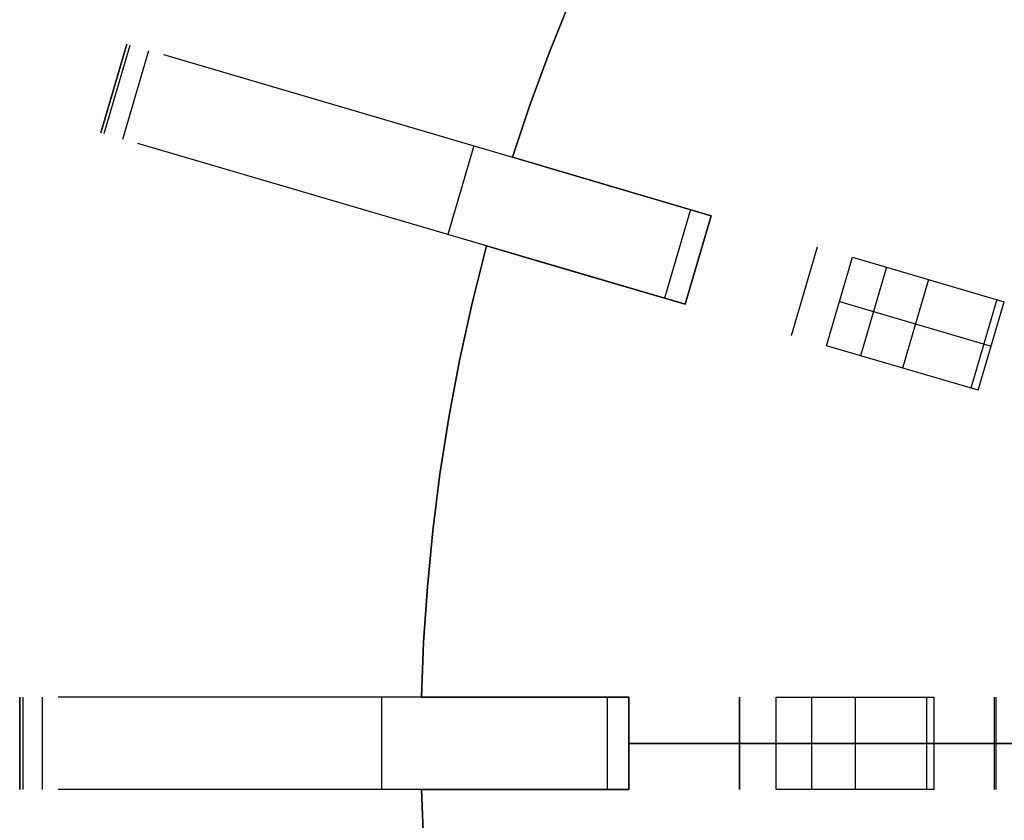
# Model space of a CAD drawing. Header units: millimetres. Extents: x 453 to 1057, y -213 to 387.
# Tile 5 of 17: x 453 to 581, y 77 to 181. Entities that reach past the tile are written whole.
import ezdxf

# ---------------------------------------------------------------- set-up
doc = ezdxf.new("R2010")
doc.units = ezdxf.units.MM

msp = doc.modelspace()

# ---------------------------------------------------------------- linework, layer by layer
at = {"extrusion": (0.3027035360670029, 0.9074515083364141, 0.2913800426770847)}
msp.add_lwpolyline([(-542.4808168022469, -108.0187130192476), (-400.2330828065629, -232.2729171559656)], dxfattribs=at)
at = {"extrusion": (0.3027035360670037, 0.9074515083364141, 0.2913800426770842)}
msp.add_lwpolyline([(-541.000868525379, -106.3244501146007), (-398.7531345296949, -230.5786542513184)], dxfattribs=at)
at = {"extrusion": (0.3027035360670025, 0.9074515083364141, 0.2913800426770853)}
msp.add_lwpolyline([(-397.2731862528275, -228.8843913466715), (-539.5209202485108, -104.6301872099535)], dxfattribs=at)
for points in [[(541.5332042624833, 217.0809732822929), (537.6368645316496, 210.4587848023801), (533.9782326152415, 203.7812812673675), (530.556272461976, 197.0599885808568), (527.3692841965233, 190.3061339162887), (524.4149437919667, 183.530604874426), (521.6903449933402, 176.7439134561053), (519.1920429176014, 169.9561648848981), (516.9160987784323, 163.1770312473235)], [(541.5332042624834, 217.0809732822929), (537.6368645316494, 210.4587848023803), (533.9782326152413, 203.7812812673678), (530.5562724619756, 197.0599885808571), (527.3692841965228, 190.3061339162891), (524.4149437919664, 183.5306048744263), (521.6903449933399, 176.7439134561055), (519.1920429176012, 169.9561648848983), (516.9160987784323, 163.1770312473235)], [(516.9160987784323, 163.1770312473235), (519.1920429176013, 169.9561648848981), (521.69034499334, 176.7439134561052), (524.4149437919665, 183.5306048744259), (527.369284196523, 190.3061339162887), (530.5562724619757, 197.0599885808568), (533.9782326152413, 203.7812812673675), (537.6368645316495, 210.4587848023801), (541.5332042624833, 217.0809732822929)], [(541.5332042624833, 217.0809732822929), (537.6368645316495, 210.4587848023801), (533.9782326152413, 203.7812812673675), (530.5562724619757, 197.0599885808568), (527.369284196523, 190.3061339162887), (524.4149437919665, 183.530604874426), (521.69034499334, 176.7439134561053), (519.1920429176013, 169.9561648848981), (516.9160987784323, 163.1770312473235)], [(516.9160987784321, 163.1770312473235), (519.1920429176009, 169.9561648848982), (521.6903449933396, 176.7439134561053), (524.414943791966, 183.530604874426), (527.3692841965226, 190.3061339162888), (530.5562724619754, 197.0599885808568), (533.9782326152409, 203.7812812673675), (537.6368645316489, 210.4587848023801), (541.533204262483, 217.0809732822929)], [(516.9160987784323, 163.1770312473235), (519.1920429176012, 169.9561648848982), (521.6903449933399, 176.7439134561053), (524.4149437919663, 183.530604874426), (527.3692841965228, 190.3061339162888), (530.5562724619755, 197.0599885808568), (533.978232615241, 203.7812812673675), (537.6368645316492, 210.4587848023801), (541.5332042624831, 217.0809732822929)], [(463.4222959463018, 166.3776235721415), (466.8030866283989, 177.8915392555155)], [(463.4222959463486, 166.3776235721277), (466.8030866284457, 177.8915392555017)], [(466.8030866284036, 177.8915392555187), (463.4222959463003, 166.3776235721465)], [(466.8030866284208, 177.8915392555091), (463.4222959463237, 166.3776235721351)], [(463.8404922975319, 166.2548300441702), (467.221282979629, 177.7687457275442)], [(466.267611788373, 165.5421634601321), (469.64840247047, 177.0560791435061)], [(542.7533156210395, 155.5905398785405), (471.5951954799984, 176.4844491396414)], [(539.3725249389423, 144.0766241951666), (468.2144047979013, 164.9705334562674)], [(511.902508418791, 164.6491542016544), (508.5217177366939, 153.1352385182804)], [(516.9160987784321, 163.1770312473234), (528.360921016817, 159.8165282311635)], [(528.3609210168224, 159.816528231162), (516.9160987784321, 163.1770312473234)], [(516.9160987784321, 163.1770312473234), (528.3609210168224, 159.8165282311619)], [(528.360921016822, 159.816528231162), (516.9160987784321, 163.1770312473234)], [(528.360921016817, 159.8165282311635), (542.7533156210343, 155.5905398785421)], [(542.7533156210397, 155.5905398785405), (528.3609210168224, 159.816528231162)], [(528.3609210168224, 159.8165282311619), (542.7533156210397, 155.5905398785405)], [(542.7533156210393, 155.5905398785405), (528.360921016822, 159.816528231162)], [(540.0670063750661, 156.3793114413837), (536.686215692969, 144.8653957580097)], [(539.3725249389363, 144.0766241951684), (542.7533156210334, 155.5905398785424)], [(539.3725249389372, 144.0766241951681), (542.7533156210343, 155.5905398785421)], [(539.3725249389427, 144.0766241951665), (542.7533156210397, 155.5905398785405)], [(539.3725249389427, 144.0766241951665), (542.7533156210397, 155.5905398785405)], [(539.3725249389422, 144.0766241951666), (542.7533156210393, 155.5905398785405)], [(539.3725249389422, 144.0766241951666), (542.7533156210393, 155.5905398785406)], [(542.7533156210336, 155.5905398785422), (539.3725249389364, 144.0766241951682)], [(542.7533156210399, 155.5905398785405), (539.3725249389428, 144.0766241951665)], [(542.7533156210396, 155.5905398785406), (539.3725249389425, 144.0766241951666)], [(513.5353080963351, 151.6631155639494), (511.6624812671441, 144.2114365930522), (510.0333186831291, 136.7736561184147), (508.6435787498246, 129.360541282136), (507.4884671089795, 121.9823855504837), (506.5626862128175, 114.6489807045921), (505.8604857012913, 107.3695940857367), (505.3757130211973, 100.1529509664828), (505.1018637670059, 93.00722186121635)], [(513.5353080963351, 151.6631155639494), (511.6624812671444, 144.2114365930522), (510.0333186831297, 136.7736561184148), (508.6435787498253, 129.3605412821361), (507.4884671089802, 121.9823855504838), (506.5626862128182, 114.6489807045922), (505.860485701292, 107.3695940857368), (505.3757130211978, 100.1529509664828), (505.1018637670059, 93.00722186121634)], [(505.1018637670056, 93.00722186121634), (505.3757130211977, 100.1529509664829), (505.860485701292, 107.3695940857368), (506.5626862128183, 114.6489807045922), (507.4884671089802, 121.9823855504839), (508.6435787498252, 129.3605412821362), (510.0333186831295, 136.7736561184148), (511.6624812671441, 144.2114365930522), (513.5353080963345, 151.6631155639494)], [(513.5353080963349, 151.6631155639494), (511.6624812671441, 144.2114365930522), (510.0333186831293, 136.7736561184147), (508.643578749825, 129.3605412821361), (507.4884671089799, 121.9823855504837), (506.5626862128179, 114.6489807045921), (505.8604857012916, 107.3695940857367), (505.3757130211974, 100.1529509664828), (505.1018637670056, 93.00722186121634)], [(505.1018637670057, 93.00722186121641), (505.3757130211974, 100.1529509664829), (505.8604857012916, 107.3695940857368), (506.5626862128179, 114.6489807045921), (507.4884671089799, 121.9823855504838), (508.643578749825, 129.3605412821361), (510.0333186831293, 136.7736561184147), (511.6624812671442, 144.2114365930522), (513.5353080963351, 151.6631155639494)], [(505.1018637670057, 93.00722186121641), (505.3757130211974, 100.1529509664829), (505.8604857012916, 107.3695940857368), (506.5626862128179, 114.6489807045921), (507.4884671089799, 121.9823855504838), (508.6435787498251, 129.3605412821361), (510.0333186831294, 136.7736561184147), (511.6624812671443, 144.2114365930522), (513.5353080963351, 151.6631155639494)], [(524.9801303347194, 148.3026125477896), (513.535308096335, 151.6631155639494)], [(513.535308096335, 151.6631155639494), (524.9801303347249, 148.302612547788)], [(524.9801303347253, 148.3026125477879), (513.535308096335, 151.6631155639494)], [(513.535308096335, 151.6631155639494), (524.9801303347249, 148.302612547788)], [(553.2029431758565, 140.0156469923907), (556.5837338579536, 151.5295626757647)], [(557.7390353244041, 138.6837301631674), (561.1198260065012, 150.1976458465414)], [(561.1198260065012, 150.1976458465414), (580.8415875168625, 144.4068141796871)], [(565.5515545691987, 148.8963729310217), (562.1707638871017, 137.3824572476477)], [(539.3725249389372, 144.0766241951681), (524.9801303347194, 148.3026125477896)], [(524.9801303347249, 148.302612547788), (539.3725249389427, 144.0766241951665)], [(539.3725249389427, 144.0766241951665), (524.9801303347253, 148.3026125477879)], [(524.9801303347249, 148.302612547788), (539.3725249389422, 144.0766241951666)], [(570.9807067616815, 147.3022300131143), (567.5999160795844, 135.7883143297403)], [(579.8850936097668, 144.6876661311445), (576.5043029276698, 133.1737504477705)], [(559.4294306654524, 144.4406880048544), (579.1511921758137, 138.6498563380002)], [(577.460796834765, 132.8928984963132), (580.8415875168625, 144.4068141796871)], [(577.460796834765, 132.8928984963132), (557.7390353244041, 138.6837301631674)], [(452.873224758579, 81.00722186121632), (452.873224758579, 93.00722186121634)], [(452.8732247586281, 81.00722186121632), (452.8732247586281, 93.00722186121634)], [(452.8732247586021, 93.00722186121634), (452.8732247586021, 81.00722186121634)], [(453.3090761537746, 81.00722186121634), (453.3090761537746, 93.00722186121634)], [(455.838661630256, 81.00722186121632), (455.838661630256, 93.00722186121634)], [(532.029853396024, 93.00722186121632), (457.8676426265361, 93.00722186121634)], [(499.8766140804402, 93.00722186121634), (499.8766140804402, 81.00722186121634)], [(505.1018637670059, 93.00722186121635), (517.0298533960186, 93.00722186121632)], [(517.029853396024, 93.00722186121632), (505.1018637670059, 93.00722186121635)], [(517.0298533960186, 93.00722186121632), (532.0298533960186, 93.00722186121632)], [(517.0298533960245, 93.00722186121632), (532.0298533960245, 93.00722186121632)], [(532.029853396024, 93.00722186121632), (517.029853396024, 93.00722186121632)], [(529.2301359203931, 93.00722186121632), (529.2301359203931, 81.00722186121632)], [(532.0298533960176, 81.00722186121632), (532.0298533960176, 93.00722186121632)], [(532.0298533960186, 81.00722186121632), (532.0298533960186, 93.00722186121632)], [(532.029853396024, 81.00722186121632), (532.029853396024, 93.00722186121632)], [(532.0298533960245, 81.00722186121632), (532.0298533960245, 93.00722186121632)], [(532.029853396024, 81.00722186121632), (532.029853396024, 93.00722186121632)], [(532.029853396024, 81.00722186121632), (532.029853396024, 93.00722186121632)], [(532.0298533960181, 93.00722186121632), (532.0298533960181, 81.00722186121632)], [(532.0298533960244, 93.00722186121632), (532.0298533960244, 81.00722186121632)], [(532.0298533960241, 93.00722186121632), (532.0298533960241, 81.00722186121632)], [(546.4441520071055, 81.00722186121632), (546.4441520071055, 93.00722186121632)], [(546.4441520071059, 93.00722186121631), (546.4441520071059, 81.00722186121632)], [(551.1717448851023, 93.00722186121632), (571.7261022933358, 93.00722186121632)], [(551.1717448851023, 81.00722186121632), (551.1717448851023, 93.00722186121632)], [(555.790568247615, 93.00722186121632), (555.790568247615, 81.00722186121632)], [(561.448923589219, 93.00722186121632), (561.448923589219, 81.00722186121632)], [(570.7292279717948, 93.00722186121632), (570.7292279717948, 81.00722186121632)], [(571.7261022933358, 81.00722186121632), (571.7261022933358, 93.00722186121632)], [(579.5512830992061, 81.00722186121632), (579.5512830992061, 93.00722186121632)], [(579.7261022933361, 93.00722186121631), (579.7261022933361, 81.00722186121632)], [(745.0298533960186, 87.00722186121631), (532.029853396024, 87.00722186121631)], [(532.0298533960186, 87.0072218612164), (630.0298533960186, 87.0072218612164)], [(532.029853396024, 87.00722186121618), (630.0298533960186, 87.00722186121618)], [(745.0298533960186, 87.00722186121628), (532.0298533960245, 87.00722186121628)], [(551.1717448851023, 87.00722186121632), (571.7261022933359, 87.00722186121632)], [(532.029853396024, 81.00722186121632), (457.8676426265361, 81.00722186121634)], [(505.1018637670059, 81.00722186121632), (505.4042801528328, 73.32975195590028), (505.9365750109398, 65.73426571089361), (506.6916451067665, 58.22989912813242), (507.6619902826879, 50.82517798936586), (508.8397689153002, 43.52800494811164), (510.2168526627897, 36.34565188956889), (511.7848800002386, 29.28475727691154), (513.5353080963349, 22.35132815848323)], [(505.1018637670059, 81.00722186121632), (505.404280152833, 73.32975195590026), (505.9365750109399, 65.73426571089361), (506.6916451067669, 58.22989912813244), (507.6619902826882, 50.82517798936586), (508.8397689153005, 43.52800494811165), (510.2168526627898, 36.34565188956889), (511.7848800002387, 29.28475727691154), (513.5353080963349, 22.35132815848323)], [(513.5353080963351, 22.35132815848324), (511.7848800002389, 29.28475727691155), (510.2168526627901, 36.34565188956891), (508.8397689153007, 43.52800494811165), (507.6619902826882, 50.82517798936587), (506.6916451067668, 58.22989912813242), (505.9365750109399, 65.73426571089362), (505.4042801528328, 73.32975195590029), (505.1018637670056, 81.00722186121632)], [(505.1018637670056, 81.00722186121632), (505.4042801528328, 73.32975195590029), (505.9365750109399, 65.73426571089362), (506.6916451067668, 58.22989912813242), (507.6619902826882, 50.82517798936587), (508.8397689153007, 43.52800494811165), (510.2168526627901, 36.34565188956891), (511.7848800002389, 29.28475727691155), (513.5353080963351, 22.35132815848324)], [(517.0298533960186, 81.00722186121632), (505.1018637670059, 81.00722186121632)], [(505.1018637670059, 81.00722186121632), (517.029853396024, 81.00722186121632)], [(513.5353080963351, 22.35132815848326), (511.7848800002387, 29.28475727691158), (510.2168526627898, 36.34565188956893), (508.8397689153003, 43.52800494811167), (507.6619902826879, 50.82517798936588), (506.6916451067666, 58.22989912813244), (505.9365750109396, 65.73426571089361), (505.4042801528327, 73.32975195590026), (505.1018637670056, 81.00722186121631)], [(513.535308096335, 22.35132815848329), (511.7848800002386, 29.28475727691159), (510.2168526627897, 36.34565188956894), (508.8397689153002, 43.52800494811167), (507.6619902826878, 50.82517798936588), (506.6916451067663, 58.22989912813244), (505.9365750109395, 65.73426571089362), (505.4042801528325, 73.32975195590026), (505.1018637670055, 81.00722186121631)], [(532.0298533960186, 81.00722186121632), (517.0298533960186, 81.00722186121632)], [(532.0298533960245, 81.00722186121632), (517.0298533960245, 81.00722186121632)], [(517.029853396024, 81.00722186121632), (532.029853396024, 81.00722186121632)], [(571.7261022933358, 81.00722186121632), (551.1717448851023, 81.00722186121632)]]:
    msp.add_lwpolyline(points)
at = {"extrusion": (0.2461013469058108, 0.9240420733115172, 0.2925412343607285)}
msp.add_lwpolyline([(-496.7320266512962, -239.8136105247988), (-570.4199517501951, -158.8739883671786)], dxfattribs=at)
at = {"extrusion": (0.2461013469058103, 0.9240420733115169, 0.2925412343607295)}
msp.add_lwpolyline([(-494.8964793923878, -238.1425171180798), (-568.5844044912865, -157.2028949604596)], dxfattribs=at)
at = {"extrusion": (0.2461013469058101, 0.924042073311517, 0.2925412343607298)}
msp.add_lwpolyline([(-566.7488572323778, -155.5318015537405), (-493.0609321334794, -236.4714237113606)], dxfattribs=at)
at = {"extrusion": (0.01978584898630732, 0.99366241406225, -0.1106504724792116)}
msp.add_lwpolyline([(-560.042817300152, -262.5839090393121), (-600.5239442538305, -487.5360027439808)], dxfattribs=at)
at = {"extrusion": (1, 0, 0)}
for points in [[(177.8915392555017, -126.8624881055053), (177.8915392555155, -244.7734377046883)], [(172.1345814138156, -126.8624881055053), (172.1345814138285, -244.7734377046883)], [(166.3776235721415, -244.7734377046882), (166.3776235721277, -126.8624881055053)], [(163.1770312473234, -160), (163.1770312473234, -172)], [(163.1770312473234, -242), (163.1770312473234, -254)], [(155.5905398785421, -159.9999999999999), (155.5905398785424, -143)], [(155.5905398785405, -242.0000000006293), (155.5905398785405, -172.0000000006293)], [(155.5905398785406, -288.0000000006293), (155.5905398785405, -254.0000000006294)], [(152.8610114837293, -51.10142498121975), (152.8610114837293, -133.3116330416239)], [(152.8610114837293, -333.5801829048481), (152.8610114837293, -504.1367812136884)], [(151.6631155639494, -160), (151.6631155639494, -172)], [(151.6631155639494, -242), (151.6631155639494, -254)], [(149.8335820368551, -160), (149.8335820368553, -143)], [(149.8335820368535, -242.0000000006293), (149.8335820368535, -172.0000000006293)], [(149.8335820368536, -288.0000000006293), (149.8335820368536, -254.0000000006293)], [(144.0766241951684, -143), (144.0766241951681, -159.9999999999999)], [(144.0766241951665, -172.0000000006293), (144.0766241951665, -242.0000000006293)], [(144.0766241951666, -254.0000000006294), (144.0766241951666, -288.0000000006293)], [(141.3470958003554, -51.10142498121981), (141.3470958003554, -133.3116330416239)], [(141.3470958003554, -333.580182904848), (141.3470958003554, -504.1367812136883)], [(93.00722186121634, -126.8624881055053), (93.00722186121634, -244.7734377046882)], [(93.00722186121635, -160), (93.00722186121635, -172)], [(93.00722186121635, -242), (93.00722186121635, -254)], [(93.00722186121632, -159.9999999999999), (93.00722186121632, -142.9999999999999)], [(93.00722186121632, -242.0000000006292), (93.00722186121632, -172.0000000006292)], [(93.00722186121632, -288.0000000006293), (93.00722186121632, -254.0000000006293)], [(93.00722186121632, -51.10142498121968), (93.00722186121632, -133.3116330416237)], [(93.00722186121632, -333.5801829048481), (93.00722186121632, -504.1367812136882)], [(87.00722186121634, -126.8624881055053), (87.00722186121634, -244.7734377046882)], [(87.00722186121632, -159.9999999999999), (87.00722186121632, -142.9999999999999)], [(87.00722186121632, -242.0000000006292), (87.00722186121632, -172.0000000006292)], [(87.00722186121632, -288.0000000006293), (87.00722186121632, -254.0000000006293)], [(81.00722186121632, -244.7734377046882), (81.00722186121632, -126.8624881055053)], [(81.00722186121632, -160), (81.00722186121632, -172)], [(81.00722186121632, -242), (81.00722186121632, -254)], [(81.00722186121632, -142.9999999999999), (81.00722186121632, -159.9999999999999)], [(81.00722186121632, -172.0000000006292), (81.00722186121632, -242.0000000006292)], [(81.00722186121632, -254.0000000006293), (81.00722186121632, -288.0000000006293)], [(81.00722186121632, -51.1014249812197), (81.00722186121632, -133.3116330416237)], [(81.00722186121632, -333.5801829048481), (81.00722186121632, -504.1367812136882)]]:
    msp.add_lwpolyline(points, dxfattribs=at)
at = {"extrusion": (0.2817325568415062, 0.959492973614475, 3.693934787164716e-14)}
msp.add_lwpolyline([(-397.7764434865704, -244.7734377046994), (-397.7808417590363, -245.0386791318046), (-397.7940317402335, -245.3036289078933), (-397.8159989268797, -245.5679957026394), (-397.8467191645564, -245.8314888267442), (-397.88615867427, -246.0938185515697), (-397.9342740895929, -246.3546964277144), (-397.9910125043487, -246.6138356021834), (-398.0563115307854, -246.8709511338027), (-398.1300993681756, -247.1257603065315), (-398.2122948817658, -247.3779829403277)], dxfattribs=at)
at = {"extrusion": (0.2817325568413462, 0.959492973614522, 3.288548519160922e-14)}
msp.add_lwpolyline([(-400.7418803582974, -120.6453204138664), (-400.532025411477, -120.8212896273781), (-400.3283166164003, -121.0043387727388), (-400.1309927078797, -121.194253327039), (-399.9402849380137, -121.3908107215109), (-399.7564168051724, -121.5937806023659), (-399.5796037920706, -121.8029251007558), (-399.410053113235, -122.0179991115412), (-399.2479634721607, -122.2387505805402), (-399.0935248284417, -122.4649207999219), (-398.9469181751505, -122.6962447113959), (-398.8083153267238, -122.9324512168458), (-398.6778787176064, -123.1732634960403), (-398.5557612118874, -123.4183993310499), (-398.4421059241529, -123.6675714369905), (-398.3370460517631, -123.9204877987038), (-398.2407047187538, -124.1768520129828), (-398.1531948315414, -124.4363636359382), (-398.0746189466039, -124.6987185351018), (-398.00506915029, -124.9636092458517), (-397.9446269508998, -125.2307253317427), (-397.8933631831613, -125.4997537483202), (-397.851337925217, -125.7703792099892), (-397.8186004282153, -126.0422845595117), (-397.795189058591, -126.3151511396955), (-397.781131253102, -126.5886591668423), (-397.7764434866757, -126.8624881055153)], dxfattribs=at)
at = {"extrusion": (0.02877380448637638, 0.9957845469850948, -0.08709307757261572)}
msp.add_lwpolyline([(-461.8917566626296, -229.7867009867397), (-551.9748049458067, -501.3023122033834)], dxfattribs=at)
at = {"extrusion": (0.1673213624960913, 0.9757366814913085, 0.1412143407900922)}
msp.add_lwpolyline([(-578.767067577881, -35.22309415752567), (-432.9666485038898, -155.2887548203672)], dxfattribs=at)
at = {"extrusion": (0.2817325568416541, 0.9594929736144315, -7.977181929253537e-17)}
msp.add_lwpolyline([(-397.7764434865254, -244.7734377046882), (-397.7808417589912, -245.0386791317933), (-397.7940317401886, -245.3036289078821), (-397.8159989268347, -245.5679957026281), (-397.8467191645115, -245.831488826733), (-397.886158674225, -246.0938185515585), (-397.9342740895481, -246.3546964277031), (-397.9910125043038, -246.6138356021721), (-398.0563115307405, -246.8709511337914), (-398.1300993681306, -247.1257603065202), (-398.2122948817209, -247.3779829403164)], dxfattribs=at)
at = {"extrusion": (0.2817325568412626, 0.9594929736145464, -1.07671064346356e-14)}
msp.add_lwpolyline([(-400.7418803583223, -120.6453204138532), (-400.532025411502, -120.8212896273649), (-400.3283166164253, -121.0043387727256), (-400.1309927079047, -121.1942533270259), (-399.9402849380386, -121.3908107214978), (-399.7564168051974, -121.5937806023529), (-399.5796037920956, -121.8029251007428), (-399.4100531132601, -122.0179991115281), (-399.2479634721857, -122.2387505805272), (-399.0935248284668, -122.4649207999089), (-398.9469181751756, -122.6962447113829), (-398.8083153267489, -122.9324512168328), (-398.6778787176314, -123.1732634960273), (-398.5557612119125, -123.4183993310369), (-398.442105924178, -123.6675714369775), (-398.3370460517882, -123.9204877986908), (-398.2407047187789, -124.1768520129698), (-398.1531948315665, -124.4363636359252), (-398.074618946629, -124.6987185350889), (-398.0050691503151, -124.9636092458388), (-397.9446269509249, -125.2307253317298), (-397.8933631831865, -125.4997537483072), (-397.8513379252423, -125.7703792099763), (-397.8186004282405, -126.0422845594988), (-397.7951890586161, -126.3151511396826), (-397.7811312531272, -126.5886591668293), (-397.7764434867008, -126.8624881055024)], dxfattribs=at)
at = {"extrusion": (0.02877380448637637, 0.9957845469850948, -0.08709307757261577)}
msp.add_lwpolyline([(-460.3683480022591, -230.2921352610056), (-550.4513962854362, -501.8077464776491)], dxfattribs=at)
at = {"extrusion": (0.1673213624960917, 0.9757366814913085, 0.1412143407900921)}
msp.add_lwpolyline([(-578.0740037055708, -34.3814796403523), (-432.2735846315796, -154.4471403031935)], dxfattribs=at)
at = {"extrusion": (0.2817325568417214, 0.9594929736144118, 2.28026072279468e-14)}
msp.add_lwpolyline([(-398.2122948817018, -247.3779829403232), (-398.1300993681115, -247.125760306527), (-398.0563115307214, -246.8709511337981), (-397.9910125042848, -246.6138356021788), (-397.934274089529, -246.3546964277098), (-397.8861586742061, -246.0938185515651), (-397.8467191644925, -245.8314888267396), (-397.8159989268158, -245.5679957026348), (-397.7940317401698, -245.3036289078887), (-397.7808417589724, -245.0386791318), (-397.7764434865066, -244.7734377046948)], dxfattribs=at)
at = {"extrusion": (0.2817325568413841, 0.9594929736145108, 2.685232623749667e-14)}
msp.add_lwpolyline([(-397.7764434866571, -126.8624881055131), (-397.781131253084, -126.58865916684), (-397.7951890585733, -126.3151511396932), (-397.8186004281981, -126.0422845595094), (-397.8513379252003, -125.7703792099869), (-397.8933631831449, -125.4997537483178), (-397.9446269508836, -125.2307253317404), (-398.0050691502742, -124.9636092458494), (-398.0746189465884, -124.6987185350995), (-398.1531948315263, -124.4363636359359), (-398.2407047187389, -124.1768520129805), (-398.3370460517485, -123.9204877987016), (-398.4421059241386, -123.6675714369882), (-398.5557612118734, -123.4183993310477), (-398.6778787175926, -123.1732634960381), (-398.8083153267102, -122.9324512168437), (-398.9469181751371, -122.6962447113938), (-399.0935248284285, -122.4649207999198), (-399.2479634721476, -122.2387505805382), (-399.4100531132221, -122.0179991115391), (-399.5796037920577, -121.8029251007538), (-399.7564168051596, -121.5937806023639), (-399.9402849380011, -121.3908107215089), (-400.1309927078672, -121.1942533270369), (-400.3283166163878, -121.0043387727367), (-400.5320254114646, -120.8212896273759), (-400.741880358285, -120.6453204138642)], dxfattribs=at)
at = {"extrusion": (0.0287738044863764, 0.9957845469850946, -0.08709307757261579)}
msp.add_lwpolyline([(-548.9279876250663, -502.3131807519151), (-458.8449393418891, -230.7975695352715)], dxfattribs=at)
at = {"extrusion": (0.1673213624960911, 0.9757366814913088, 0.141214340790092)}
msp.add_lwpolyline([(-431.5805207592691, -153.6055257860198), (-577.3809398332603, -33.53986512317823)], dxfattribs=at)
at = {"extrusion": (0.1379247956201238, 0.9799558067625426, 0.1437475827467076)}
msp.add_lwpolyline([(-515.7710692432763, -174.5360836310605), (-592.3489335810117, -96.32506500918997)], dxfattribs=at)
at = {"extrusion": (0.01170531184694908, 0.9982829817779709, -0.05739402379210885)}
msp.add_lwpolyline([(-586.6420832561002, -502.1705674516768), (-540.8917660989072, -278.2306768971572)], dxfattribs=at)
at = {"extrusion": (0.2817325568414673, 0.9594929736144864, 4.868144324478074e-14)}
msp.add_lwpolyline([(-491.3473707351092, -517.8618833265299), (-491.4061933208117, -518.0236190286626), (-491.4705471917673, -518.1832345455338), (-491.5403561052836, -518.3405407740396), (-491.6155373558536, -518.4953513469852), (-491.6960018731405, -518.6474828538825), (-491.7816543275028, -518.7967550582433), (-491.8723932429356, -518.9429911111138), (-491.9681111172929, -519.086017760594), (-492.0686945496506, -519.2256655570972), (-492.1740243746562, -519.3617690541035), (-492.28397580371, -519.494167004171), (-492.3984185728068, -519.6227025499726), (-492.5172170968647, -519.7472234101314), (-492.6402306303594, -519.8675820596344), (-492.7673134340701, -519.9836359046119), (-492.8983149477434, -520.0952474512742), (-493.0330799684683, -520.2022844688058), (-493.1714488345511, -520.3046201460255), (-493.3132576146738, -520.4021332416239), (-493.4583383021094, -520.4947082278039), (-493.6065190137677, -520.5822354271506), (-493.757624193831, -520.6646111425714), (-493.9114748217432, -520.7417377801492), (-494.0678886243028, -520.8135239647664), (-494.2266802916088, -520.8798846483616), (-494.3876616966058, -520.9407412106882), (-494.5506421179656, -520.9960215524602), (-494.7154284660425, -521.0456601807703), (-494.8818255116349, -521.0895982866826), (-495.0496361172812, -521.1277838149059), (-495.2186614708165, -521.1601715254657), (-495.3887013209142, -521.1867230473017), (-495.5595542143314, -521.2074069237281), (-495.7310177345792, -521.222198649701), (-495.902888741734, -521.2310807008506), (-496.0749636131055, -521.234042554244)], dxfattribs=at)
at = {"extrusion": (0.1379247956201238, 0.9799558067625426, 0.1437475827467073)}
msp.add_lwpolyline([(-514.8995323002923, -173.6827455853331), (-591.4773966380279, -95.47172696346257)], dxfattribs=at)
at = {"extrusion": (0.01170531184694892, 0.9982829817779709, -0.05739402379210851)}
msp.add_lwpolyline([(-585.019302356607, -502.5020972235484), (-539.2689851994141, -278.5622066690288)], dxfattribs=at)
at = {"extrusion": (0.2817325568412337, 0.9594929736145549, -2.14014138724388e-14)}
msp.add_lwpolyline([(-491.3473707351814, -517.8618833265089), (-491.4061933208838, -518.0236190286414), (-491.4705471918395, -518.1832345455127), (-491.5403561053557, -518.3405407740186), (-491.6155373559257, -518.4953513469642), (-491.6960018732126, -518.6474828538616), (-491.7816543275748, -518.7967550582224), (-491.8723932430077, -518.9429911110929), (-491.9681111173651, -519.0860177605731), (-492.0686945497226, -519.2256655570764), (-492.1740243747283, -519.3617690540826), (-492.2839758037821, -519.49416700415), (-492.3984185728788, -519.6227025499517), (-492.5172170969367, -519.7472234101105), (-492.6402306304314, -519.8675820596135), (-492.7673134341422, -519.9836359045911), (-492.8983149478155, -520.0952474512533), (-493.0330799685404, -520.2022844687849), (-493.1714488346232, -520.3046201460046), (-493.3132576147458, -520.402133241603), (-493.4583383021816, -520.494708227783), (-493.6065190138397, -520.58223542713), (-493.7576241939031, -520.6646111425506), (-493.9114748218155, -520.7417377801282), (-494.0678886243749, -520.8135239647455), (-494.226680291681, -520.8798846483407), (-494.387661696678, -520.9407412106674), (-494.5506421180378, -520.9960215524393), (-494.7154284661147, -521.0456601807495), (-494.8818255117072, -521.0895982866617), (-495.0496361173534, -521.127783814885), (-495.2186614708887, -521.1601715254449), (-495.3887013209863, -521.1867230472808), (-495.5595542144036, -521.2074069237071), (-495.7310177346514, -521.22219864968), (-495.9028887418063, -521.2310807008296), (-496.0749636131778, -521.2340425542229)], dxfattribs=at)
at = {"extrusion": (0.1379247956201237, 0.9799558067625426, 0.1437475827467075)}
msp.add_lwpolyline([(-590.6058596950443, -94.61838891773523), (-514.0279953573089, -172.8294075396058)], dxfattribs=at)
at = {"extrusion": (0.01170531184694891, 0.9982829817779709, -0.05739402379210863)}
msp.add_lwpolyline([(-537.6462042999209, -278.8937364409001), (-583.3965214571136, -502.8336269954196)], dxfattribs=at)
at = {"extrusion": (0.2817325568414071, 0.959492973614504, -9.303864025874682e-15)}
msp.add_lwpolyline([(-496.0749636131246, -521.2340425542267), (-495.902888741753, -521.2310807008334), (-495.7310177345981, -521.2221986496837), (-495.5595542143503, -521.207406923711), (-495.3887013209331, -521.1867230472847), (-495.2186614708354, -521.1601715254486), (-495.0496361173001, -521.1277838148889), (-494.8818255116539, -521.0895982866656), (-494.7154284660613, -521.0456601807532), (-494.5506421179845, -520.9960215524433), (-494.3876616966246, -520.9407412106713), (-494.2266802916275, -520.8798846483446), (-494.0678886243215, -520.8135239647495), (-493.9114748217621, -520.7417377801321), (-493.7576241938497, -520.6646111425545), (-493.6065190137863, -520.5822354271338), (-493.458338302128, -520.494708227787), (-493.3132576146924, -520.4021332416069), (-493.1714488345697, -520.3046201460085), (-493.0330799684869, -520.2022844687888), (-492.8983149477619, -520.0952474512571), (-492.7673134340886, -519.983635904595), (-492.6402306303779, -519.8675820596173), (-492.5172170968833, -519.7472234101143), (-492.3984185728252, -519.6227025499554), (-492.2839758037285, -519.4941670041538), (-492.1740243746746, -519.3617690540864), (-492.0686945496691, -519.2256655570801), (-491.9681111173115, -519.0860177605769), (-491.872393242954, -518.9429911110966), (-491.7816543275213, -518.7967550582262), (-491.6960018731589, -518.6474828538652), (-491.6155373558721, -518.4953513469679), (-491.5403561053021, -518.3405407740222), (-491.4705471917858, -518.1832345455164), (-491.4061933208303, -518.0236190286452), (-491.3473707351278, -517.8618833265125)], dxfattribs=at)
at = {"extrusion": (0.2817325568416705, 0.9594929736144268, -3.446231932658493e-16)}
msp.add_lwpolyline([(-516.6293210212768, -521.234042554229), (-516.9031499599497, -521.2293547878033), (-517.1766579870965, -521.2152969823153), (-517.4495245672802, -521.1918856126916), (-517.7214299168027, -521.1591481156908), (-517.9920553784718, -521.1171228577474), (-518.2610837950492, -521.0658590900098), (-518.5281998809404, -521.0054168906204), (-518.7930905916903, -520.9358670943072), (-519.0554454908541, -520.8572912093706), (-519.3149571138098, -520.769781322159), (-519.5713213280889, -520.6734399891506), (-519.8242376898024, -520.5683801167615), (-520.0734097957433, -520.4547248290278), (-520.3185456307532, -520.3326073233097), (-520.559357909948, -520.202170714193), (-520.7955644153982, -520.0635678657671), (-521.0268883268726, -519.9169612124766), (-521.2530585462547, -519.7625225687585), (-521.4738100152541, -519.6004329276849), (-521.68888402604, -519.4308822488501), (-521.8980285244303, -519.2540692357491), (-522.1009984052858, -519.0702011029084), (-522.2975557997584, -518.8794933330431), (-522.4874703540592, -518.6821694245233), (-522.6705194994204, -518.4784606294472), (-522.8464887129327, -518.2686056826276), (-523.0151717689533, -518.0528505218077), (-523.1763709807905, -517.8314479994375), (-523.329897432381, -517.6046575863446), (-523.4755711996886, -517.37274506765), (-523.6132215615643, -517.1359822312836), (-523.7426871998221, -516.894646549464), (-523.8638163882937, -516.6490208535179), (-523.9764671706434, -516.3993930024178), (-524.0805075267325, -516.1460555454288), (-524.175815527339, -515.889305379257), (-524.2622794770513, -515.6294434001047), (-524.3397980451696, -515.3667741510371), (-524.4082803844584, -515.101605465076), (-524.4676462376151, -514.8342481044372), (-524.5178260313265, -514.5650153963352), (-524.5587609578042, -514.2942228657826), (-524.5904030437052, -514.0221878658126), (-524.612715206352, -513.7492292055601), (-524.6256712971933, -513.4756667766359), (-524.6292561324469, -513.2018211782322), (-524.6234655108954, -512.9280133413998), (-524.6083062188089, -512.6545641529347), (-524.5837960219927, -512.381794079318), (-524.5499636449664, -512.1100227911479), (-524.5068487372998, -511.8395687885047), (-524.4545018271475, -511.5707490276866)], dxfattribs=at)
at = {"extrusion": (0.2817325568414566, 0.9594929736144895, -8.62181172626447e-15)}
msp.add_lwpolyline([(-524.4545018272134, -511.5707490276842), (-524.5068487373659, -511.8395687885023), (-524.5499636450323, -512.1100227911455), (-524.5837960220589, -512.3817940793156), (-524.608306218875, -512.6545641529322), (-524.6234655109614, -512.9280133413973), (-524.6292561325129, -513.2018211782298), (-524.6256712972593, -513.4756667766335), (-524.612715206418, -513.7492292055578), (-524.5904030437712, -514.0221878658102), (-524.5587609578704, -514.2942228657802), (-524.5178260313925, -514.5650153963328), (-524.4676462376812, -514.8342481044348), (-524.4082803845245, -515.1016054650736), (-524.3397980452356, -515.3667741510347), (-524.2622794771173, -515.6294434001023), (-524.1758155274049, -515.8893053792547), (-524.0805075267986, -516.1460555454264), (-523.9764671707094, -516.3993930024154), (-523.8638163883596, -516.6490208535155), (-523.742687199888, -516.8946465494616), (-523.6132215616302, -517.1359822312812), (-523.4755711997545, -517.3727450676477), (-523.329897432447, -517.6046575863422), (-523.1763709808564, -517.8314479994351), (-523.0151717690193, -518.0528505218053), (-522.8464887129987, -518.2686056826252), (-522.6705194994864, -518.4784606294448), (-522.4874703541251, -518.6821694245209), (-522.2975557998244, -518.8794933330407), (-522.1009984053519, -519.070201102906), (-521.8980285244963, -519.2540692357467), (-521.6888840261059, -519.4308822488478), (-521.4738100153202, -519.6004329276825), (-521.2530585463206, -519.7625225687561), (-521.0268883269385, -519.9169612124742), (-520.7955644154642, -520.0635678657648), (-520.5593579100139, -520.2021707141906), (-520.3185456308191, -520.3326073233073), (-520.0734097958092, -520.4547248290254), (-519.8242376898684, -520.5683801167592), (-519.5713213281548, -520.6734399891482), (-519.3149571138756, -520.7697813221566), (-519.0554454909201, -520.8572912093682), (-518.7930905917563, -520.9358670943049), (-518.5281998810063, -521.005416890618), (-518.2610837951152, -521.0658590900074), (-517.9920553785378, -521.117122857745), (-517.7214299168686, -521.1591481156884), (-517.4495245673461, -521.1918856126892), (-517.1766579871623, -521.2152969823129), (-516.9031499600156, -521.229354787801), (-516.6293210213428, -521.2340425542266)], dxfattribs=at)
at = {"extrusion": (0, 1, 0)}
for points in [[(-452.8732247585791, -244.7734377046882), (-452.8776230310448, -245.0386791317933), (-452.8908130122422, -245.3036289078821), (-452.9127801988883, -245.5679957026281), (-452.9435004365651, -245.831488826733), (-452.9829399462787, -246.0938185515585), (-453.0310553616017, -246.3546964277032), (-453.0877937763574, -246.6138356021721), (-453.1530928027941, -246.8709511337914), (-453.2268806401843, -247.1257603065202), (-453.3090761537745, -247.3779829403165)], [(-455.838661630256, -120.6453204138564), (-455.6288066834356, -120.8212896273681), (-455.4250978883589, -121.0043387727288), (-455.2277739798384, -121.194253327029), (-455.0370662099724, -121.3908107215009), (-454.853198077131, -121.593780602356), (-454.6763850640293, -121.8029251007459), (-454.5068343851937, -122.0179991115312), (-454.3447447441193, -122.2387505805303), (-454.1903061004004, -122.4649207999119), (-454.0436994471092, -122.6962447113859), (-453.9050965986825, -122.9324512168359), (-453.7746599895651, -123.1732634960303), (-453.6525424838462, -123.41839933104), (-453.5388871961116, -123.6675714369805), (-453.4338273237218, -123.9204877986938), (-453.3374859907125, -124.1768520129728), (-453.2499761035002, -124.4363636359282), (-453.1714002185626, -124.6987185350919), (-453.1018504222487, -124.9636092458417), (-453.0414082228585, -125.2307253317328), (-452.9901444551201, -125.4997537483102), (-452.9481191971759, -125.7703792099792), (-452.9153817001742, -126.0422845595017), (-452.8919703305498, -126.3151511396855), (-452.8779125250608, -126.5886591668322), (-452.8732247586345, -126.8624881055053)], [(-453.3090761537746, -247.3779829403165), (-546.4441520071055, -517.861883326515)], [(-602.6216102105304, -1.782832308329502), (-455.838661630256, -120.6453204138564)], [(-505.1018637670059, -242), (-517.0298533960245, -242.0000000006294)], [(-517.029853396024, -254.0000000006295), (-505.1018637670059, -254)], [(-532.029853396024, -172.0000000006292), (-517.029853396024, -172.0000000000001)], [(-532.0298533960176, -142.9999999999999), (-609.4286025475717, -65.60125084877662)], [(-579.5512830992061, -511.5707490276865), (-532.029853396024, -288.0000000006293)], [(-546.4441520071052, -517.861883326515), (-546.5029745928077, -518.0236190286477), (-546.5673284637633, -518.1832345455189), (-546.6371373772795, -518.3405407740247), (-546.7123186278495, -518.4953513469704), (-546.7927831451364, -518.6474828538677), (-546.8784355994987, -518.7967550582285), (-546.9691745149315, -518.942991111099), (-547.0648923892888, -519.0860177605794), (-547.1654758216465, -519.2256655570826), (-547.2708056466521, -519.3617690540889), (-547.3807570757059, -519.4941670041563), (-547.4951998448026, -519.6227025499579), (-547.6139983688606, -519.7472234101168), (-547.7370119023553, -519.8675820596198), (-547.864094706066, -519.9836359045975), (-547.9950962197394, -520.0952474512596), (-548.1298612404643, -520.2022844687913), (-548.2682301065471, -520.304620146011), (-548.4100388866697, -520.4021332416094), (-548.5551195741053, -520.4947082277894), (-548.7033002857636, -520.5822354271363), (-548.854405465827, -520.664611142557), (-549.0082560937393, -520.7417377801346), (-549.1646698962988, -520.8135239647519), (-549.3234615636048, -520.8798846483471), (-549.4844429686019, -520.9407412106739), (-549.6474233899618, -520.9960215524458), (-549.8122097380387, -521.0456601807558), (-549.9786067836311, -521.0895982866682), (-550.1464173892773, -521.1277838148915), (-550.3154427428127, -521.1601715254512), (-550.4854825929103, -521.1867230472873), (-550.6563354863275, -521.2074069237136), (-550.8277990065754, -521.2221986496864), (-550.9996700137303, -521.2310807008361), (-551.1717448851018, -521.2340425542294)], [(-571.7261022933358, -521.234042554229), (-571.9999312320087, -521.2293547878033), (-572.2734392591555, -521.2152969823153), (-572.5463058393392, -521.1918856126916), (-572.8182111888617, -521.1591481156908), (-573.0888366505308, -521.1171228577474), (-573.3578650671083, -521.0658590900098), (-573.6249811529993, -521.0054168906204), (-573.8898718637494, -520.9358670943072), (-574.1522267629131, -520.8572912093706), (-574.4117383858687, -520.769781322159), (-574.6681026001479, -520.6734399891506), (-574.9210189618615, -520.5683801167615), (-575.1701910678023, -520.4547248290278), (-575.4153269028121, -520.3326073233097), (-575.6561391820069, -520.202170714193), (-575.8923456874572, -520.063567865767), (-576.1236695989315, -519.9169612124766), (-576.3498398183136, -519.7625225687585), (-576.5705912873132, -519.6004329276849), (-576.7856652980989, -519.4308822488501), (-576.9948097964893, -519.2540692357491), (-577.1977796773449, -519.0702011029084), (-577.3943370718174, -518.8794933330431), (-577.5842516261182, -518.6821694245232), (-577.7673007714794, -518.4784606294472), (-577.9432699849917, -518.2686056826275), (-578.1119530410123, -518.0528505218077), (-578.2731522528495, -517.8314479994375), (-578.4266787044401, -517.6046575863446), (-578.5723524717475, -517.37274506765), (-578.7100028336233, -517.1359822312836), (-578.839468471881, -516.8946465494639), (-578.9605976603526, -516.6490208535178), (-579.0732484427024, -516.3993930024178), (-579.1772887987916, -516.1460555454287), (-579.272596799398, -515.8893053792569), (-579.3590607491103, -515.6294434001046), (-579.4365793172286, -515.366774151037), (-579.5050616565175, -515.101605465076), (-579.5644275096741, -514.834248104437), (-579.6146073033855, -514.5650153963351), (-579.6555422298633, -514.2942228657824), (-579.6871843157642, -514.0221878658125), (-579.7094964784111, -513.74922920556), (-579.7224525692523, -513.4756667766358), (-579.7260374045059, -513.2018211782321), (-579.7202467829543, -512.9280133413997), (-579.7050874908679, -512.6545641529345), (-579.6805772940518, -512.3817940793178), (-579.6467449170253, -512.1100227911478), (-579.6036300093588, -511.8395687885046), (-579.5512830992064, -511.5707490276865)], [(-452.873224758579, -244.7734377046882), (-452.8776230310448, -245.0386791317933), (-452.8908130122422, -245.3036289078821), (-452.9127801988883, -245.5679957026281), (-452.943500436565, -245.831488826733), (-452.9829399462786, -246.0938185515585), (-453.0310553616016, -246.3546964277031), (-453.0877937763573, -246.6138356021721), (-453.1530928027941, -246.8709511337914), (-453.2268806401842, -247.1257603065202), (-453.3090761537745, -247.3779829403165)], [(-455.838661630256, -120.6453204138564), (-455.6288066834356, -120.8212896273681), (-455.4250978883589, -121.0043387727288), (-455.2277739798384, -121.194253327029), (-455.0370662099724, -121.390810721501), (-454.853198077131, -121.593780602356), (-454.6763850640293, -121.8029251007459), (-454.5068343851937, -122.0179991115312), (-454.3447447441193, -122.2387505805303), (-454.1903061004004, -122.464920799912), (-454.0436994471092, -122.6962447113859), (-453.9050965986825, -122.9324512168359), (-453.7746599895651, -123.1732634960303), (-453.6525424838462, -123.41839933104), (-453.5388871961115, -123.6675714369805), (-453.4338273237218, -123.9204877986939), (-453.3374859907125, -124.1768520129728), (-453.2499761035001, -124.4363636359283), (-453.1714002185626, -124.6987185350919), (-453.1018504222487, -124.9636092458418), (-453.0414082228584, -125.2307253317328), (-452.99014445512, -125.4997537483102), (-452.9481191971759, -125.7703792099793), (-452.9153817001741, -126.0422845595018), (-452.8919703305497, -126.3151511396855), (-452.8779125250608, -126.5886591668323), (-452.8732247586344, -126.8624881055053)], [(-453.3090761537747, -247.3779829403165), (-546.4441520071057, -517.861883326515)], [(-602.6216102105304, -1.782832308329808), (-455.8386616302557, -120.6453204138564)], [(-532.0298533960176, -143), (-609.4286025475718, -65.60125084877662)], [(-579.5512830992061, -511.5707490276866), (-532.0298533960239, -288.0000000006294)], [(-546.4441520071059, -517.861883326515), (-546.5029745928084, -518.0236190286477), (-546.5673284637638, -518.1832345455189), (-546.6371373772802, -518.3405407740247), (-546.7123186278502, -518.4953513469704), (-546.792783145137, -518.6474828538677), (-546.8784355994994, -518.7967550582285), (-546.9691745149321, -518.942991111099), (-547.0648923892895, -519.0860177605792), (-547.1654758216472, -519.2256655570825), (-547.2708056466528, -519.3617690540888), (-547.3807570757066, -519.4941670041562), (-547.4951998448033, -519.6227025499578), (-547.6139983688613, -519.7472234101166), (-547.7370119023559, -519.8675820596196), (-547.8640947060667, -519.9836359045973), (-547.99509621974, -520.0952474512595), (-548.1298612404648, -520.2022844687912), (-548.2682301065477, -520.3046201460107), (-548.4100388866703, -520.4021332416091), (-548.555119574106, -520.4947082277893), (-548.7033002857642, -520.5822354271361), (-548.8544054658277, -520.6646111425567), (-549.0082560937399, -520.7417377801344), (-549.1646698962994, -520.8135239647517), (-549.3234615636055, -520.8798846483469), (-549.4844429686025, -520.9407412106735), (-549.6474233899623, -520.9960215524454), (-549.8122097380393, -521.0456601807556), (-549.9786067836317, -521.0895982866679), (-550.1464173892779, -521.1277838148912), (-550.3154427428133, -521.1601715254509), (-550.485482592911, -521.1867230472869), (-550.6563354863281, -521.2074069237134), (-550.827799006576, -521.222198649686), (-550.9996700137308, -521.2310807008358), (-551.1717448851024, -521.2340425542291)], [(-571.7261022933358, -521.234042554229), (-571.9999312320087, -521.2293547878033), (-572.2734392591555, -521.2152969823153), (-572.5463058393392, -521.1918856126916), (-572.8182111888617, -521.1591481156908), (-573.0888366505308, -521.1171228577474), (-573.3578650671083, -521.0658590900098), (-573.6249811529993, -521.0054168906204), (-573.8898718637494, -520.9358670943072), (-574.1522267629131, -520.8572912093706), (-574.4117383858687, -520.769781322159), (-574.6681026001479, -520.6734399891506), (-574.9210189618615, -520.5683801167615), (-575.1701910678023, -520.4547248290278), (-575.4153269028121, -520.3326073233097), (-575.6561391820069, -520.202170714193), (-575.8923456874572, -520.063567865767), (-576.1236695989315, -519.9169612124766), (-576.3498398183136, -519.7625225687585), (-576.5705912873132, -519.6004329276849), (-576.7856652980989, -519.4308822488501), (-576.9948097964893, -519.2540692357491), (-577.1977796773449, -519.0702011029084), (-577.3943370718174, -518.8794933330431), (-577.5842516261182, -518.6821694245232), (-577.7673007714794, -518.4784606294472), (-577.9432699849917, -518.2686056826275), (-578.1119530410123, -518.0528505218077), (-578.2731522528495, -517.8314479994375), (-578.42667870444, -517.6046575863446), (-578.5723524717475, -517.37274506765), (-578.7100028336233, -517.1359822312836), (-578.839468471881, -516.8946465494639), (-578.9605976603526, -516.6490208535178), (-579.0732484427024, -516.3993930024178), (-579.1772887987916, -516.1460555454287), (-579.272596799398, -515.8893053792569), (-579.3590607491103, -515.6294434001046), (-579.4365793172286, -515.3667741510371), (-579.5050616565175, -515.101605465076), (-579.5644275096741, -514.834248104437), (-579.6146073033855, -514.5650153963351), (-579.6555422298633, -514.2942228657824), (-579.6871843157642, -514.0221878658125), (-579.7094964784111, -513.74922920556), (-579.7224525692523, -513.4756667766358), (-579.7260374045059, -513.2018211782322), (-579.7202467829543, -512.9280133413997), (-579.7050874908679, -512.6545641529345), (-579.6805772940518, -512.3817940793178), (-579.6467449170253, -512.1100227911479), (-579.6036300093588, -511.8395687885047), (-579.5512830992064, -511.5707490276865)], [(-453.3090761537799, -247.377982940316), (-453.2268806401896, -247.1257603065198), (-453.1530928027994, -246.870951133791), (-453.0877937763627, -246.6138356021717), (-453.031055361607, -246.3546964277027), (-452.982939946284, -246.0938185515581), (-452.9435004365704, -245.8314888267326), (-452.9127801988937, -245.5679957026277), (-452.8908130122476, -245.3036289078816), (-452.8776230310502, -245.0386791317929), (-452.8732247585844, -244.7734377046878)], [(-452.8732247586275, -126.8624881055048), (-452.8779125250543, -126.5886591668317), (-452.8919703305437, -126.3151511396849), (-452.9153817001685, -126.0422845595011), (-452.9481191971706, -125.7703792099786), (-452.9901444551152, -125.4997537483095), (-453.0414082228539, -125.2307253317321), (-453.1018504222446, -124.9636092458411), (-453.1714002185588, -124.6987185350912), (-453.2499761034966, -124.4363636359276), (-453.3374859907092, -124.1768520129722), (-453.4338273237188, -123.9204877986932), (-453.5388871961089, -123.6675714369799), (-453.6525424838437, -123.4183993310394), (-453.7746599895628, -123.1732634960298), (-453.9050965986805, -122.9324512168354), (-454.0436994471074, -122.6962447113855), (-454.1903061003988, -122.4649207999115), (-454.3447447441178, -122.2387505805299), (-454.5068343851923, -122.0179991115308), (-454.676385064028, -121.8029251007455), (-454.8531980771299, -121.5937806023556), (-455.0370662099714, -121.3908107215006), (-455.2277739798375, -121.1942533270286), (-455.4250978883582, -121.0043387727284), (-455.6288066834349, -120.8212896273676), (-455.8386616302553, -120.6453204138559)], [(-546.4441520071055, -517.861883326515), (-453.3090761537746, -247.3779829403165)], [(-455.838661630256, -120.6453204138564), (-602.6216102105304, -1.782832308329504)], [(-517.0298533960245, -242.0000000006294), (-505.1018637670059, -242)], [(-505.1018637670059, -254), (-517.029853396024, -254.0000000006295)], [(-517.029853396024, -172.0000000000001), (-532.029853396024, -172.0000000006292)], [(-609.4286025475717, -65.60125084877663), (-532.0298533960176, -142.9999999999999)], [(-532.029853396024, -288.0000000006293), (-579.5512830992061, -511.5707490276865)], [(-551.1717448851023, -521.2340425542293), (-550.9996700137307, -521.231080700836), (-550.8277990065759, -521.2221986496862), (-550.6563354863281, -521.2074069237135), (-550.4854825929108, -521.1867230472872), (-550.3154427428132, -521.1601715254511), (-550.1464173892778, -521.1277838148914), (-549.9786067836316, -521.0895982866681), (-549.8122097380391, -521.0456601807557), (-549.6474233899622, -520.9960215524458), (-549.4844429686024, -520.9407412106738), (-549.3234615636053, -520.879884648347), (-549.1646698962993, -520.813523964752), (-549.0082560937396, -520.7417377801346), (-548.8544054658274, -520.664611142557), (-548.7033002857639, -520.5822354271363), (-548.5551195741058, -520.4947082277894), (-548.4100388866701, -520.4021332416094), (-548.2682301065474, -520.304620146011), (-548.1298612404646, -520.2022844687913), (-547.9950962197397, -520.0952474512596), (-547.8640947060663, -519.9836359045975), (-547.7370119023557, -519.8675820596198), (-547.613998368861, -519.7472234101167), (-547.495199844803, -519.6227025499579), (-547.3807570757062, -519.4941670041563), (-547.2708056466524, -519.3617690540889), (-547.1654758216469, -519.2256655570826), (-547.0648923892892, -519.0860177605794), (-546.9691745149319, -518.9429911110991), (-546.8784355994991, -518.7967550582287), (-546.7927831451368, -518.6474828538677), (-546.7123186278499, -518.4953513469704), (-546.6371373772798, -518.3405407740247), (-546.5673284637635, -518.1832345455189), (-546.5029745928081, -518.0236190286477), (-546.4441520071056, -517.861883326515)], [(-579.5512830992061, -511.5707490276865), (-579.6036300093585, -511.8395687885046), (-579.646744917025, -512.1100227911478), (-579.6805772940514, -512.3817940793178), (-579.7050874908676, -512.6545641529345), (-579.7202467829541, -512.9280133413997), (-579.7260374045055, -513.2018211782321), (-579.7224525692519, -513.4756667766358), (-579.7094964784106, -513.74922920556), (-579.6871843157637, -514.0221878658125), (-579.6555422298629, -514.2942228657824), (-579.614607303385, -514.5650153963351), (-579.5644275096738, -514.834248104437), (-579.5050616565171, -515.1016054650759), (-579.4365793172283, -515.366774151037), (-579.3590607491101, -515.6294434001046), (-579.2725967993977, -515.8893053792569), (-579.1772887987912, -516.1460555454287), (-579.073248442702, -516.3993930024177), (-578.9605976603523, -516.6490208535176), (-578.8394684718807, -516.8946465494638), (-578.710002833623, -517.1359822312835), (-578.5723524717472, -517.3727450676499), (-578.4266787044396, -517.6046575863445), (-578.2731522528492, -517.8314479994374), (-578.1119530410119, -518.0528505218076), (-577.9432699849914, -518.2686056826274), (-577.7673007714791, -518.4784606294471), (-577.5842516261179, -518.6821694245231), (-577.3943370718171, -518.8794933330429), (-577.1977796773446, -519.0702011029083), (-576.9948097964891, -519.2540692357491), (-576.7856652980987, -519.43088224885), (-576.5705912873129, -519.6004329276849), (-576.3498398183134, -519.7625225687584), (-576.1236695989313, -519.9169612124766), (-575.8923456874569, -520.063567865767), (-575.6561391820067, -520.2021707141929), (-575.4153269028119, -520.3326073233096), (-575.170191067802, -520.4547248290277), (-574.9210189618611, -520.5683801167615), (-574.6681026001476, -520.6734399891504), (-574.4117383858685, -520.7697813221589), (-574.1522267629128, -520.8572912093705), (-573.889871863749, -520.9358670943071), (-573.6249811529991, -521.0054168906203), (-573.3578650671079, -521.0658590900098), (-573.0888366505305, -521.1171228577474), (-572.8182111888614, -521.1591481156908), (-572.546305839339, -521.1918856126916), (-572.2734392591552, -521.2152969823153), (-571.9999312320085, -521.2293547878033), (-571.7261022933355, -521.234042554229)]]:
    msp.add_lwpolyline(points, dxfattribs=at)

doc.saveas('drawing.dxf')
